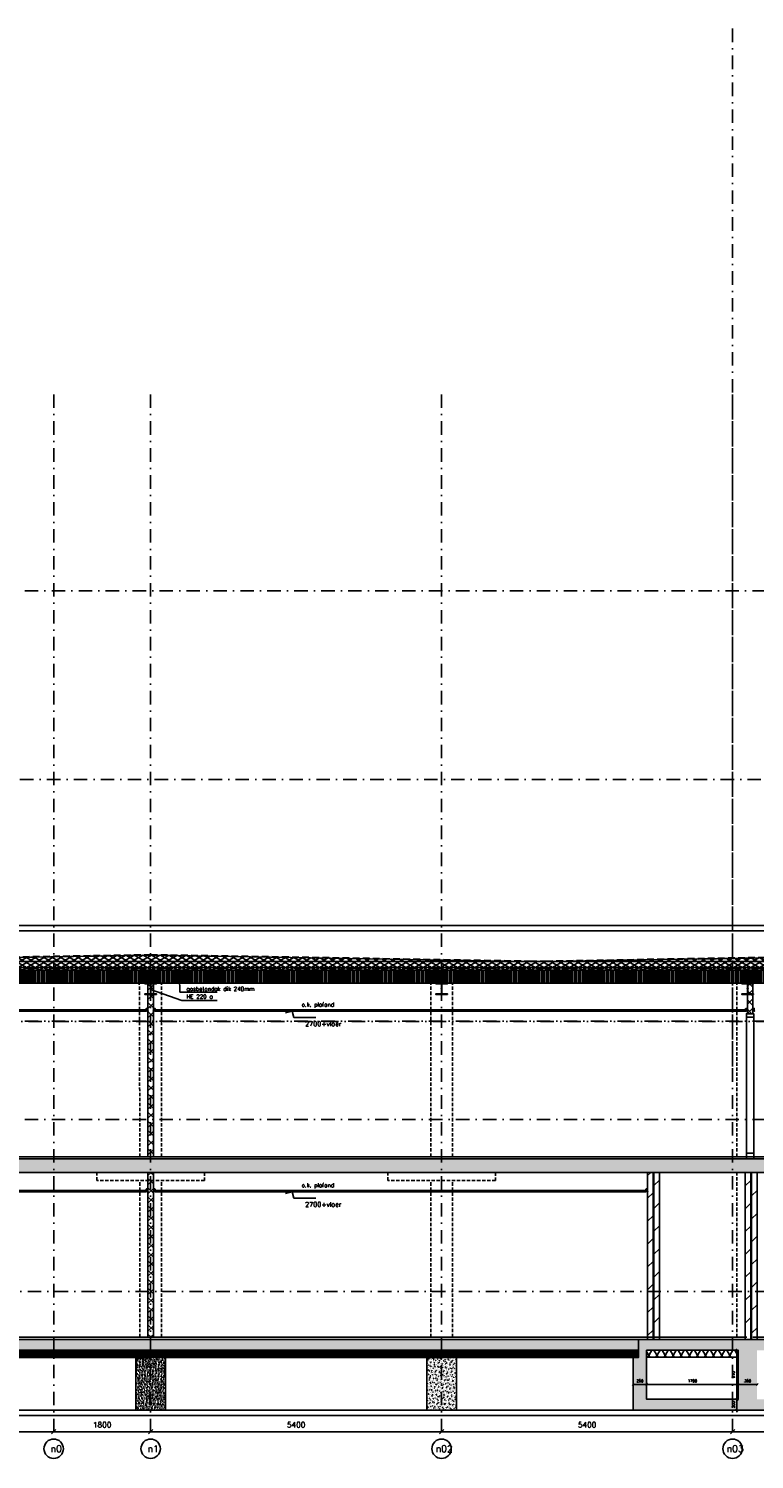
# Model space of a CAD drawing. Extents: x 0 to 317513, y 0 to 193913.
# Tile 3 of 105: x 151357 to 164827, y 90181 to 116724. Entities that reach past the tile are written whole.
import ezdxf
from ezdxf.enums import TextEntityAlignment as Align

# ---------------------------------------------------------------- set-up
doc = ezdxf.new("R2010")
doc.units = 0
doc.header["$LTSCALE"] = 20
doc.header["$MEASUREMENT"] = 0
doc.header["$PDSIZE"] = -1
for name, pattern in [('DASHDOT', [25, 12.5, -6.25, 0, -6.25]), ('DD1', [2.66667, 1.66667, -0.5, 0, -0.5]), ('HIDDEN', [9.375, 6.25, -3.125]), ('HIDDEN2', [4.6875, 3.125, -1.5625])]:
    doc.linetypes.add(name, pattern=pattern)
doc.layers.get('0').update_dxf_attribs({"linetype": 'CONTINUOUS'})
doc.layers.get('DEFPOINTS').update_dxf_attribs({"linetype": 'CONTINUOUS'})
for name, color, linetype in [('_DETAILNUMMERS', 4, 'CONTINUOUS'), ('A--01A1_ACEER', 1, 'CONTINUOUS'), ('A--A21--_F-23-', 9, 'CONTINUOUS'), ('A--A21--_F123-', 9, 'CONTINUOUS'), ('A--A22--_F123-', 9, 'CONTINUOUS'), ('A--A23--_F--3-', 9, 'CONTINUOUS'), ('A--A25--_F--3-', 9, 'CONTINUOUS'), ('A--A28--_F--3-', 7, 'CONTINUOUS'), ('A--L$7A3-_STRAMIEN', 3, 'CONTINUOUS'), ('A--L13D3_VLOEREN', 3, 'CONTINUOUS'), ('A--L13DC4_VLOEREN', 4, 'HIDDEN'), ('A--L21--', 3, 'CONTINUOUS'), ('A--L21--_F--3-', 7, 'CONTINUOUS'), ('A--L21--_F-23-', 4, 'CONTINUOUS'), ('A--L21D1_BUITENWAND', 1, 'CONTINUOUS'), ('A--L22--', 3, 'CONTINUOUS'), ('A--L22--_F--3-', 7, 'CONTINUOUS'), ('A--L23--', 7, 'CONTINUOUS'), ('A--L23--_F--3-', 7, 'CONTINUOUS'), ('A--L25--', 7, 'CONTINUOUS'), ('A--L25--_F-23-', 7, 'CONTINUOUS'), ('A--L28--', 7, 'CONTINUOUS'), ('A--L28--_F--3-', 1, 'CONTINUOUS'), ('A--L28DC1_KONSTRUKTIES', 1, 'HIDDEN2'), ('A--L31--', 2, 'CONTINUOUS'), ('A--L35-D2-_PLAFONDS', 2, 'CONTINUOUS'), ('A--L35-D4-_PLAFONDS', 4, 'CONTINUOUS'), ('A--M$1A-_F123-', 1, 'CONTINUOUS'), ('A--M01A1_MAATVOERING', 1, 'CONTINUOUS'), ('A--M01B1_HOOGTE_MAATV', 1, 'CONTINUOUS'), ('A--T$7A-_STRAMIEN', 2, 'CONTINUOUS'), ('A--T$7A8-_STRAMIEN', 8, 'DASHDOT'), ('A--T01A-25_TEKST', 2, 'CONTINUOUS'), ('A--T01B2_HOOGTE_MAATV', 2, 'CONTINUOUS'), ('A--T01B3_HOOGTE_MAATV', 3, 'CONTINUOUS'), ('STRAMIEN', 8, 'DD1'), ('X--LR---_CP', 7, 'CONTINUOUS')]:
    doc.layers.add(name, color=color, linetype=linetype)
doc.styles.add('ALFA-0_25', font='ROMANS')
doc.styles.add('HIEMSTRA', font='romans.shx')
doc.styles.add('HOOGTEXT', font='ROMANS.shx', dxfattribs={"height": 2.5})
doc.dimstyles.get("Standard").update_dxf_attribs({"dimscale": 40, "dimtxt": 2.5, "dimasz": 2, "dimexe": 0.3, "dimexo": 0.3, "dimgap": 2, "dimtad": 1, "dimdec": 0, "dimzin": 0, "dimdsep": 46, "dimtxsty": 'HIEMSTRA', "dimblk1": 'OBLIQUE', "dimblk2": 'OBLIQUE', "dimsah": 1, "dimcen": 0.09, "dimdle": 0.3, "dimclrd": 1, "dimclre": 1, "dimclrt": 3, "dimadec": 0, "dimazin": 0, "dimtfac": 1, "dimtdec": 4, "dimtix": 1, "dimtmove": 2, "dimatfit": 3, "dimldrblk": 'OBLIQUE', "dimfxl": 0, "dimtvp": 625, "dimtolj": 1, "dimtzin": 0, "dimarcsym": 0})

# ---------------------------------------------------------------- blocks, each defined once
blk = doc.blocks.new('_OBLIQUE')
at = {"color": 0, "linetype": 'ByBlock'}
blk.add_line((-0.5, -0.5), (0.5, 0.5), dxfattribs=at)
blk = doc.blocks.new('*D186')
at = {"color": 1, "linetype": 'ByBlock'}
for p, q in [((164422, 90705), (164422, 90693)), ((164422, 90693), (171622, 90693)), ((171622, 90705), (171622, 90693))]:
    blk.add_line(p, q, dxfattribs=at)
at = {"layer": 'DEFPOINTS', "color": 0, "linetype": 'ByBlock'}
for p in [(164422, 90693), (171622, 90693), (171622, 90693)]:
    blk.add_point(p, dxfattribs=at)
at = {"color": 1, "linetype": 'ByBlock', "xscale": 80, "yscale": 80, "zscale": 80, "rotation": 180}
blk.add_blockref('_OBLIQUE', (164422, 90693), dxfattribs=at)
at = {"color": 1, "linetype": 'ByBlock', "xscale": 80, "yscale": 80, "zscale": 80}
blk.add_blockref('_OBLIQUE', (171622, 90693), dxfattribs=at)
at = {"color": 3, "linetype": 'ByBlock', "insert": (168022, 90823), "char_height": 100, "attachment_point": 5, "style": 'HIEMSTRA'}
blk.add_mtext('\\A1;7200', dxfattribs=at)
blk = doc.blocks.new('*D187')
at = {"color": 1, "linetype": 'ByBlock'}
for p, q in [((159022, 90705), (159022, 90693)), ((159022, 90693), (164422, 90693)), ((164422, 90705), (164422, 90693))]:
    blk.add_line(p, q, dxfattribs=at)
at = {"layer": 'DEFPOINTS', "color": 0, "linetype": 'ByBlock'}
for p in [(159022, 90693), (164422, 90693), (164422, 90693)]:
    blk.add_point(p, dxfattribs=at)
at = {"color": 1, "linetype": 'ByBlock', "xscale": 80, "yscale": 80, "zscale": 80, "rotation": 180}
blk.add_blockref('_OBLIQUE', (159022, 90693), dxfattribs=at)
at = {"color": 1, "linetype": 'ByBlock', "xscale": 80, "yscale": 80, "zscale": 80}
blk.add_blockref('_OBLIQUE', (164422, 90693), dxfattribs=at)
at = {"color": 3, "linetype": 'ByBlock', "insert": (161722, 90823), "char_height": 100, "attachment_point": 5, "style": 'HIEMSTRA'}
blk.add_mtext('\\A1;5400', dxfattribs=at)
blk = doc.blocks.new('*D188')
at = {"color": 1, "linetype": 'ByBlock'}
for p, q in [((153622, 90705), (153622, 90693)), ((153622, 90693), (159022, 90693)), ((159022, 90705), (159022, 90693))]:
    blk.add_line(p, q, dxfattribs=at)
at = {"layer": 'DEFPOINTS', "color": 0, "linetype": 'ByBlock'}
for p in [(153622, 90693), (159022, 90693), (159022, 90693)]:
    blk.add_point(p, dxfattribs=at)
at = {"color": 1, "linetype": 'ByBlock', "xscale": 80, "yscale": 80, "zscale": 80, "rotation": 180}
blk.add_blockref('_OBLIQUE', (153622, 90693), dxfattribs=at)
at = {"color": 1, "linetype": 'ByBlock', "xscale": 80, "yscale": 80, "zscale": 80}
blk.add_blockref('_OBLIQUE', (159022, 90693), dxfattribs=at)
at = {"color": 3, "linetype": 'ByBlock', "insert": (156322, 90823), "char_height": 100, "attachment_point": 5, "style": 'HIEMSTRA'}
blk.add_mtext('\\A1;5400', dxfattribs=at)
blk = doc.blocks.new('*D189')
at = {"color": 1, "linetype": 'ByBlock'}
for p, q in [((151822, 90705), (151822, 90693)), ((153622, 90693), (151822, 90693)), ((153622, 90705), (153622, 90693))]:
    blk.add_line(p, q, dxfattribs=at)
at = {"layer": 'DEFPOINTS', "color": 0, "linetype": 'ByBlock'}
for p in [(151822, 90693), (151822, 90693), (153622, 90693)]:
    blk.add_point(p, dxfattribs=at)
at = {"color": 1, "linetype": 'ByBlock', "xscale": 80, "yscale": 80, "zscale": 80, "rotation": 180}
blk.add_blockref('_OBLIQUE', (151822, 90693), dxfattribs=at)
at = {"color": 1, "linetype": 'ByBlock', "xscale": 80, "yscale": 80, "zscale": 80}
blk.add_blockref('_OBLIQUE', (153622, 90693), dxfattribs=at)
at = {"color": 3, "linetype": 'ByBlock', "insert": (152722, 90823), "char_height": 100, "attachment_point": 5, "style": 'HIEMSTRA'}
blk.add_mtext('\\A1;1800', dxfattribs=at)
blk = doc.blocks.new('*D646')
at = {"layer": 'A--M$1A-_F123-', "color": 1, "lineweight": -2}
for p, q in [((148222, 90705), (148222, 90693)), ((151822, 90693), (148222, 90693)), ((151822, 90705), (151822, 90693))]:
    blk.add_line(p, q, dxfattribs=at)
at = {"layer": 'DEFPOINTS', "color": 0}
for p in [(148222, 90693), (148222, 90693), (151822, 90693)]:
    blk.add_point(p, dxfattribs=at)
at = {"layer": 'A--M$1A-_F123-', "color": 1, "lineweight": -2, "xscale": 80, "yscale": 80, "zscale": 80, "rotation": 180}
blk.add_blockref('_OBLIQUE', (148222, 90693), dxfattribs=at)
at = {"layer": 'A--M$1A-_F123-', "color": 1, "lineweight": -2, "xscale": 80, "yscale": 80, "zscale": 80}
blk.add_blockref('_OBLIQUE', (151822, 90693), dxfattribs=at)
at = {"layer": 'A--M$1A-_F123-', "color": 3, "insert": (150022, 90823), "char_height": 100, "attachment_point": 5, "style": 'HIEMSTRA'}
blk.add_mtext('\\A1;3600', dxfattribs=at)
blk = doc.blocks.new('*U722')
at = {"layer": 'A--A22--_F123-', "linetype": 'Continuous'}
h = blk.add_hatch(dxfattribs=at)
h.set_pattern_fill('ALFAKRS', color=256, scale=120, style=0)
h.set_pattern_definition([(45, (-153622.34, -92445.9), (-84.85281, 84.85281), []), (135, (-153622.34, -92445.9), (-84.85281, -84.85281), [])])
h.paths.add_polyline_path([(0, 0), (-50, 0), (-50, 3060), (0, 3060), (50, 3060), (50, 0)])
at = {"layer": 'A--L22--_F--3-', "color": 3, "linetype": 'Continuous'}
for points in [[(0, 0), (-50, 0), (-50, 3060), (0, 3060)], [(0, 0), (50, 0), (50, 3060), (0, 3060)]]:
    blk.add_lwpolyline(points, dxfattribs=at)
blk = doc.blocks.new('*U716')
at = {"layer": 'A--L23--_F--3-', "color": 2, "linetype": 'Continuous'}
blk.add_lwpolyline([(0, 0), (0, -20), (-17367, -20), (-17367, 0)], dxfattribs=at)
blk = doc.blocks.new('*U715')
at = {"layer": 'A--L23--_F--3-', "color": 2, "linetype": 'Continuous'}
blk.add_lwpolyline([(0, 0), (0, 20), (17367, 20), (17367, 0)], dxfattribs=at)
blk = doc.blocks.new('*U714')
at = {"layer": 'A--A21--_F123-', "linetype": 'Continuous'}
h = blk.add_hatch(dxfattribs=at)
h.set_pattern_fill('ALFALINE', color=256, scale=300, style=0)
h.set_pattern_definition([(45, (-162895.53, -92405.9), (-212.13203, 212.13203), [])])
h.paths.add_polyline_path([(0, 0), (-51, 0), (-51, 3100), (0, 3100), (51, 3100), (51, 0)])
at = {"layer": 'A--L21--_F--3-', "color": 4, "linetype": 'Continuous'}
for points in [[(0, 0), (-51, 0), (-51, 3100), (0, 3100)], [(0, 0), (51, 0), (51, 3100), (0, 3100)]]:
    blk.add_lwpolyline(points, dxfattribs=at)
blk = doc.blocks.new('*U713')
at = {"layer": 'A--A21--_F123-', "linetype": 'Continuous'}
h = blk.add_hatch(dxfattribs=at)
h.set_pattern_fill('ALFALINE', color=256, scale=300, style=0)
h.set_pattern_definition([(45, (-164708.34, -92405.9), (-212.13203, 212.13203), [])])
h.paths.add_polyline_path([(0, 0), (-51, 0), (-51, 3100), (0, 3100), (51, 3100), (51, 0)])
at = {"layer": 'A--L21--_F--3-', "color": 4, "linetype": 'Continuous'}
for points in [[(0, 0), (-51, 0), (-51, 3100), (0, 3100)], [(0, 0), (51, 0), (51, 3100), (0, 3100)]]:
    blk.add_lwpolyline(points, dxfattribs=at)
blk = doc.blocks.new('*D663')
at = {"layer": 'A--M$1A-_F123-', "color": 1, "lineweight": -2}
for p, q in [((164503, 91296), (164503, 91336)), ((164497, 91296), (164509, 91296)), ((164497, 91096), (164509, 91096)), ((164503, 91296), (164503, 91096)), ((164503, 91096), (164503, 91056))]:
    blk.add_line(p, q, dxfattribs=at)
at = {"layer": 'DEFPOINTS', "color": 0}
for p in [(164491, 91296), (164491, 91096), (164503, 91096)]:
    blk.add_point(p, dxfattribs=at)
at = {"layer": 'A--M$1A-_F123-', "color": 1, "lineweight": -2, "xscale": 40, "yscale": 40, "zscale": 40}
for p, rotation in [((164503, 91296), 270), ((164503, 91096), 90)]:
    blk.add_blockref('_OBLIQUE', p, dxfattribs=dict(at, rotation=rotation))
at = {"layer": 'A--M$1A-_F123-', "color": 3, "insert": (164438, 91196), "char_height": 50, "attachment_point": 5, "rotation": 90, "style": 'HIEMSTRA'}
blk.add_mtext('\\A1;200', dxfattribs=at)
blk = doc.blocks.new('*D664')
at = {"layer": 'A--M$1A-_F123-', "color": 1, "lineweight": -2}
for p, q in [((164497, 92206), (164509, 92206)), ((164503, 92212), (164503, 91290)), ((164497, 91296), (164509, 91296))]:
    blk.add_line(p, q, dxfattribs=at)
at = {"layer": 'DEFPOINTS', "color": 0}
for p in [(164491, 92206), (164491, 91296), (164503, 91296)]:
    blk.add_point(p, dxfattribs=at)
at = {"layer": 'A--M$1A-_F123-', "color": 1, "lineweight": -2, "xscale": 40, "yscale": 40, "zscale": 40}
for p, rotation in [((164503, 92206), 90), ((164503, 91296), 270)]:
    blk.add_blockref('_OBLIQUE', p, dxfattribs=dict(at, rotation=rotation))
at = {"layer": 'A--M$1A-_F123-', "color": 3, "insert": (164438, 91751), "char_height": 50, "attachment_point": 5, "rotation": 90, "style": 'HIEMSTRA'}
blk.add_mtext('\\A1;910', dxfattribs=at)
blk = doc.blocks.new('*D665')
at = {"layer": 'A--M$1A-_F123-', "color": 1, "lineweight": -2}
for p, q in [((162827, 91577), (162827, 91565)), ((164527, 91577), (164527, 91565)), ((164533, 91571), (162821, 91571))]:
    blk.add_line(p, q, dxfattribs=at)
at = {"layer": 'DEFPOINTS', "color": 0}
for p in [(162827, 91583), (164527, 91583), (162827, 91571)]:
    blk.add_point(p, dxfattribs=at)
at = {"layer": 'A--M$1A-_F123-', "color": 1, "lineweight": -2, "xscale": 40, "yscale": 40, "zscale": 40, "rotation": 180}
blk.add_blockref('_OBLIQUE', (162827, 91571), dxfattribs=at)
at = {"layer": 'A--M$1A-_F123-', "color": 1, "lineweight": -2, "xscale": 40, "yscale": 40, "zscale": 40}
blk.add_blockref('_OBLIQUE', (164527, 91571), dxfattribs=at)
at = {"layer": 'A--M$1A-_F123-', "color": 3, "insert": (163677, 91636), "char_height": 50, "attachment_point": 5, "style": 'HIEMSTRA'}
blk.add_mtext('\\A1;1700', dxfattribs=at)
blk = doc.blocks.new('*D666')
at = {"layer": 'A--M$1A-_F123-', "color": 1, "lineweight": -2}
for p, q in [((162577, 91577), (162577, 91565)), ((162827, 91577), (162827, 91565)), ((162833, 91571), (162571, 91571))]:
    blk.add_line(p, q, dxfattribs=at)
at = {"layer": 'DEFPOINTS', "color": 0}
for p in [(162577, 91583), (162827, 91583), (162577, 91571)]:
    blk.add_point(p, dxfattribs=at)
at = {"layer": 'A--M$1A-_F123-', "color": 1, "lineweight": -2, "xscale": 40, "yscale": 40, "zscale": 40, "rotation": 180}
blk.add_blockref('_OBLIQUE', (162577, 91571), dxfattribs=at)
at = {"layer": 'A--M$1A-_F123-', "color": 1, "lineweight": -2, "xscale": 40, "yscale": 40, "zscale": 40}
blk.add_blockref('_OBLIQUE', (162827, 91571), dxfattribs=at)
at = {"layer": 'A--M$1A-_F123-', "color": 3, "insert": (162702, 91636), "char_height": 50, "attachment_point": 5, "style": 'HIEMSTRA'}
blk.add_mtext('\\A1;250', dxfattribs=at)
blk = doc.blocks.new('*U711')
at = {"layer": 'A--A21--_F-23-', "linetype": 'Continuous'}
h = blk.add_hatch(dxfattribs=at)
h.set_pattern_fill('ALFAISO', color=256, scale=130, angle=180.0007, style=0)
h.set_pattern_definition([(240.001, (-0.0008, 65), (112.584, -64.999), []), (300.001, (-0.0008, 65), (112.583, 65.001), [])])
h.paths.add_polyline_path([(0, 0), (0, -65), (-1700, -65), (-1700, 0), (-1700, 65), (0, 65)])
at = {"layer": 'A--L21--_F--3-', "color": 3, "linetype": 'Continuous'}
for points in [[(0, 0), (0, 65), (-1700, 65), (-1700, 0)], [(0, 0), (0, -65), (-1700, -65), (-1700, 0)]]:
    blk.add_lwpolyline(points, dxfattribs=at)
blk = doc.blocks.new('*U709')
at = {"layer": 'A--A21--_F123-', "linetype": 'Continuous'}
h = blk.add_hatch(dxfattribs=at)
h.set_pattern_fill('ALFALINE', color=256, scale=300, style=0)
h.set_pattern_definition([(45, (-163013.53, -92405.9), (-212.13203, 212.13203), [])])
h.paths.add_polyline_path([(0, 0), (-51, 0), (-51, 3100), (0, 3100), (51, 3100), (51, 0)])
at = {"layer": 'A--L21--_F--3-', "color": 4, "linetype": 'Continuous'}
for points in [[(0, 0), (-51, 0), (-51, 3100), (0, 3100)], [(0, 0), (51, 0), (51, 3100), (0, 3100)]]:
    blk.add_lwpolyline(points, dxfattribs=at)
blk = doc.blocks.new('*U708')
at = {"layer": 'A--A21--_F123-', "linetype": 'Continuous'}
h = blk.add_hatch(dxfattribs=at)
h.set_pattern_fill('ALFALINE', color=256, scale=300, style=0)
h.set_pattern_definition([(45, (-164826.34, -92405.9), (-212.13203, 212.13203), [])])
h.paths.add_polyline_path([(0, 0), (-51, 0), (-51, 3100), (0, 3100), (51, 3100), (51, 0)])
at = {"layer": 'A--L21--_F--3-', "color": 4, "linetype": 'Continuous'}
for points in [[(0, 0), (-51, 0), (-51, 3100), (0, 3100)], [(0, 0), (51, 0), (51, 3100), (0, 3100)]]:
    blk.add_lwpolyline(points, dxfattribs=at)
blk = doc.blocks.new('*U706')
at = {"layer": 'A--A22--_F123-', "linetype": 'Continuous'}
h = blk.add_hatch(dxfattribs=at)
h.set_pattern_fill('ALFAKRS', color=256, scale=120, style=0)
h.set_pattern_definition([(45, (-153622.34, -95795.9), (-84.85281, 84.85281), []), (135, (-153622.34, -95795.9), (-84.85281, -84.85281), [])])
h.paths.add_polyline_path([(0, 0), (-50, 0), (-50, 3220), (0, 3220), (50, 3220), (50, 0)])
at = {"layer": 'A--L22--_F--3-', "color": 3, "linetype": 'Continuous'}
for points in [[(0, 0), (-50, 0), (-50, 3220), (0, 3220)], [(0, 0), (50, 0), (50, 3220), (0, 3220)]]:
    blk.add_lwpolyline(points, dxfattribs=at)
blk = doc.blocks.new('*D676')
at = {"layer": 'A--M$1A-_F123-', "color": 1, "lineweight": -2}
for p, q in [((164527, 91577), (164527, 91565)), ((164877, 91577), (164877, 91565)), ((164883, 91571), (164521, 91571))]:
    blk.add_line(p, q, dxfattribs=at)
at = {"layer": 'DEFPOINTS', "color": 0}
for p in [(164527, 91583), (164877, 91583), (164527, 91571)]:
    blk.add_point(p, dxfattribs=at)
at = {"layer": 'A--M$1A-_F123-', "color": 1, "lineweight": -2, "xscale": 40, "yscale": 40, "zscale": 40, "rotation": 180}
blk.add_blockref('_OBLIQUE', (164527, 91571), dxfattribs=at)
at = {"layer": 'A--M$1A-_F123-', "color": 1, "lineweight": -2, "xscale": 40, "yscale": 40, "zscale": 40}
blk.add_blockref('_OBLIQUE', (164877, 91571), dxfattribs=at)
at = {"layer": 'A--M$1A-_F123-', "color": 3, "insert": (164702, 91636), "char_height": 50, "attachment_point": 5, "style": 'HIEMSTRA'}
blk.add_mtext('\\A1;350', dxfattribs=at)
blk = doc.blocks.new('Q020259-')
at = {"layer": 'A--A25--_F--3-'}
h = blk.add_hatch(dxfattribs=at)
h.set_pattern_fill('ALFALINE', color=256, scale=15, style=0, pattern_type=2)
h.set_pattern_definition([(45, (0, 0), (-10.6066, 10.6066), [])])
h.paths.add_polyline_path([(0, 0), (0, 46), (28, 46), (28, 0)])
at = {"layer": 'A--L25--_F-23-', "color": 2, "linetype": 'Continuous'}
blk.add_lwpolyline([(0, 0), (0, 46), (28, 46), (28, 0)], close=True, dxfattribs=at)
at = {"layer": 'X--LR---_CP'}
for p in [(0, 0), (0, 0), (28, 0)]:
    blk.add_point(p, dxfattribs=at)
blk = doc.blocks.new('HOOGTEP')
at = {"layer": 'A--M01A1_MAATVOERING'}
for p, q in [((-2.41, 0.65), (0, 0)), ((0, 0), (0.62, 2.33)), ((0.62, 2.33), (8.79, 2.33))]:
    blk.add_line(p, q, dxfattribs=at)
at = {"layer": 'A--M01B1_HOOGTE_MAATV'}
blk.add_line((-1.38, 0), (0.91, 0), dxfattribs=at)
at = {"layer": 'A--T01B2_HOOGTE_MAATV', "style": 'HOOGTEXT', "flags": 4}
blk.add_attdef('TEKST', (1.84, -0.67), '', height=1.5, dxfattribs=at)
at = {"layer": 'A--T01B3_HOOGTE_MAATV', "style": 'HOOGTEXT', "flags": 4}
blk.add_attdef('HOOGTE', (1.67, 3.82), '', height=1.75, dxfattribs=at)
blk = doc.blocks.new('*U697')
at = {"layer": 'A--A22--_F123-', "linetype": 'Continuous'}
h = blk.add_hatch(dxfattribs=at)
h.set_pattern_fill('ALFAKRS', color=256, scale=120, style=0)
h.set_pattern_definition([(45, (-164746.86, -98449.25), (-84.85281, 84.85281), []), (135, (-164746.86, -98449.25), (-84.85281, -84.85281), [])])
h.paths.add_polyline_path([(0, 0), (-50, 0), (-50, 557), (0, 557), (50, 557), (50, 0)])
at = {"layer": 'A--L22--_F--3-', "color": 3, "linetype": 'Continuous'}
for points in [[(0, 0), (-50, 0), (-50, 557), (0, 557)], [(0, 0), (50, 0), (50, 557), (0, 557)]]:
    blk.add_lwpolyline(points, dxfattribs=at)
blk = doc.blocks.new('Q020494-')
at = {"layer": 'A--L28--_F--3-', "color": 4, "linetype": 'Continuous'}
blk.add_lwpolyline([(110, -105), (-110, -105), (-110, -94), (-21.5, -94, 0.4142136), (-3.5, -76), (-3.5, 76, 0.4142136), (-21.5, 94), (-110, 94), (-110, 105), (110, 105), (110, 94), (21.5, 94, 0.4142136), (3.5, 76), (3.5, -76, 0.4142136), (21.5, -94), (110, -94)], format="xyb", close=True, dxfattribs=at)
at = {"layer": 'X--LR---_CP', "linetype": 'Continuous'}
for p in [(-3.5, 0), (0, 0), (3.5, 0)]:
    blk.add_point(p, dxfattribs=at)

msp = doc.modelspace()

# ---------------------------------------------------------------- hatches: boundary and pattern name
at = {"layer": 'A--A21--_F-23-'}
h = msp.add_hatch(dxfattribs=at)
h.set_pattern_fill('ALFAISO', color=256, scale=80, angle=270, style=0)
h.set_pattern_definition([(330, (-40, 7e-15), (40, 69.282032), []), (30, (-40, 7e-15), (-40, 69.282032), [])])
h.paths.add_polyline_path([(145328, 99431.5), (146262.8, 99415.7), (146563, 99415.8), (153622.3, 99535.3), (160662.8, 99415.8), (160963, 99415.8), (167841.3, 99532.6), (167840, 99255.9), (145327.9, 99255.9)])
at = {"layer": 'A--A23--_F--3-', "linetype": 'Continuous'}
h = msp.add_hatch(dxfattribs=at)
h.set_pattern_fill('ALFAPLST', color=256, scale=40, angle=270, style=0)
h.set_pattern_definition([(270, (0, 0), (40, -7e-15), []), (270, (4, -7e-16), (40, -7e-15), []), (270, (8, -1e-15), (40, -7e-15), [])])
h.paths.add_polyline_path([(167947.3, 99015.9), (145228, 99015.9), (145228, 99255.9), (167947.3, 99255.9)])
at = {"layer": 'A--A23--_F--3-'}
h = msp.add_hatch(dxfattribs=at)
h.set_pattern_fill('ALFABET', color=256, scale=40, angle=1, style=0, pattern_type=2)
h.set_pattern_definition([(134, (397244.69, 0), (172.64155, 166.718), []), (129, (397244.69, 0), (-287.29845, -20.08986), [30, -330]), (184, (397244.7, 0), (60.7431, 299.8624), [24, -264]), (78.5486, (397220.74, -1.67), (-226.55556, 279.77237), [25.49608, -280.45684]), (132.8158, (397246.1, 80), (-427.9869, -58.74715), [45, -495]), (82.3644, (397210.4, 75.1), (-367.00786, 396.11265), [38.2441, -420.6852]), (187.8158, (397246.1, 80), (-367.00755, 396.1129), [36, -396]), (158, (397205.74, 60.7), (-241.53712, -156.85604), [30, -330]), (213, (397205.74, 60.7), (-92.24906, 291.7144), [24, -264]), (107.5486, (397185.6, 47.62), (-333.7863, 134.8581), [25.49608, -280.45684]), (141.5, (397244.69, 0), (-2.53928, 133.22215), [0, -260.8, 0, -268, 0, -265]), (171.5, (397244.69, 0), (-102.458415, 159.577135), [0, -152.8, 0, -254.8, 0, -101]), (211.5, (397333.87, -1.56), (-213.653908, -5.29398), [0, -100, 0, -312, 0, -414]), (221.5, (397373.87, -2.25), (-232.54011, 44.1071), [0, -130, 0, -207.2, 0, -294]), (221.5, (397373.87, -2.25), (-232.54011, 44.1071), [0, -130, 0, -207.2, 0, -294])])
h.paths.add_polyline_path([(176022.3, 95505.9), (145228, 95505.9), (145228, 95755.9), (176022.3, 95755.9)])
h = msp.add_hatch(dxfattribs=at)
h.set_pattern_fill('ALFABET', color=256, scale=40, angle=1, style=0, pattern_type=2)
h.set_pattern_definition([(46, (125921.45, 93851.48), (-172.6416, 166.718), []), (51, (125921.45, 93851.48), (287.2984, -20.0899), [30, -330]), (356, (125921.45, 93851.48), (-60.743, 299.8624), [24, -264]), (101.4514, (125945.4, 93849.8), (226.5556, 279.7724), [25.496, -280.4568]), (47.1842, (125920.05, 93931.46), (427.987, -58.747), [45, -495]), (97.6356, (125955.7, 93926.57), (367.008, 396.1126), [38.244, -420.685]), (352.1842, (125920.05, 93931.46), (367.0076, 396.113), [36, -396]), (22, (125960.4, 93912.17), (241.5371, -156.856), [30, -330]), (327, (125960.4, 93912.17), (92.249, 291.7144), [24, -264]), (72.4514, (125980.52, 93899.1), (333.7863, 134.8581), [25.496, -280.4568]), (38.5, (125921.45, 93851.48), (2.53928, 133.22215), [0, -260.8, 0, -268, 0, -265]), (8.5, (125921.45, 93851.48), (102.4584, 159.57714), [0, -152.8, 0, -254.8, 0, -101]), (328.5, (125832.26, 93849.92), (213.6539, -5.29398), [0, -100, 0, -312, 0, -414]), (318.5, (125792.27, 93849.22), (232.5401, 44.1071), [0, -130, 0, -207.2, 0, -294]), (318.5, (125792.27, 93849.22), (232.5401, 44.1071), [0, -130, 0, -207.2, 0, -294])])
h.paths.add_polyline_path([(145478, 92205.9), (162677.4, 92205.9), (162677.4, 92405.9), (145478, 92405.9)])
h = msp.add_hatch(dxfattribs=at)
h.set_pattern_fill('AR-CONC', color=256, scale=10, style=0)
h.set_pattern_definition([(50, (0, 3354.754), (71.726018, -6.275213), [7.5, -82.5]), (355, (0, 3354.754), (-13.875133, 75.219213), [6, -66]), (100.4514, (5.98, 3354.23), (57.850938, 68.943954), [6.37402, -70.11421]), (46.1842, (0, 3374.75), (106.724105, -16.5519), [11.25, -123.75]), (96.6356, (8.89, 3373.38), (93.46627, 97.411787), [9.56103, -105.1713]), (351.1842, (0, 3374.75), (93.466195, 97.41186), [9, -99]), (21, (10, 3369.754), (59.690705, -40.261889), [7.5, -82.5]), (326, (10, 3369.754), (24.331533, 72.515005), [6, -66]), (71.4514, (14.974, 3366.4), (84.022263, 32.25305), [6.37402, -70.11421]), (37.5, (0, 3354.754), (1.2159855, 33.2893854), [0, -65.2, 0, -67, 0, -66.25]), (7.5, (0, 3354.754), (26.306954, 39.441171), [0, -38.2, 0, -63.7, 0, -25.25]), (327.5, (-22.3, 3354.754), (53.3822436, -2.255487), [0, -25, 0, -78, 0, -103.5]), (317.5, (-32.3, 3354.754), (58.318617, 10.010498), [0, -32.5, 0, -51.8, 0, -73.5])])
h.paths.add_polyline_path([(167927.3, 91095.9), (167927.3, 92070.9), (167727.3, 92070.9), (167727.3, 92405.9), (162677.3, 92405.9), (162677.3, 92070.9), (162577.3, 92070.9), (162577.3, 91095.9)])
h.paths.add_polyline_path([(167477.3, 92205.9), (164877.3, 92205.9), (164877.3, 91295.9), (167477.3, 91295.9)], flags=16)
h.paths.add_polyline_path([(164527.3, 92205.9), (162827.3, 92205.9), (162827.3, 91295.9), (164527.3, 91295.9)], flags=16)
h = msp.add_hatch(dxfattribs=at)
h.set_pattern_fill('ALFAKRS', color=256, scale=10, style=0, pattern_type=2)
h.set_pattern_definition([(45, (79449.205, 40), (-7.0710678, 7.0710678), []), (135, (79449.205, 40), (-7.0710678, -7.0710678), [])])
h.paths.add_polyline_path([(162677.4, 92073.9), (145478, 92073.9), (145478, 92205.9), (162677.4, 92205.9), (162677.4, 92085.9)])
h = msp.add_hatch(dxfattribs=at)
h.set_pattern_fill('AR-CONC', color=256, scale=10, style=0, pattern_type=2)
h.set_pattern_definition([(50, (-20018.506, -380), (71.726018, -6.275213), [7.5, -82.5]), (355, (-20018.506, -380), (-13.875133, 75.219213), [6, -66]), (100.4514, (-20012.53, -380.52), (57.850938, 68.943954), [6.37402, -70.11421]), (46.1842, (-20018.51, -360), (106.724105, -16.5519), [11.25, -123.75]), (96.6356, (-20009.61, -361.38), (93.46627, 97.411787), [9.56103, -105.1713]), (351.1842, (-20018.51, -360), (93.466195, 97.41186), [9, -99]), (21, (-20008.506, -365), (59.690705, -40.261889), [7.5, -82.5]), (326, (-20008.506, -365), (24.331533, 72.515005), [6, -66]), (71.4514, (-20003.53, -368.355), (84.022263, 32.25305), [6.37402, -70.11421]), (37.5, (-20018.506, -380), (1.2159855, 33.2893854), [0, -65.2, 0, -67, 0, -66.25]), (7.5, (-20018.506, -380), (26.306954, 39.441171), [0, -38.2, 0, -63.7, 0, -25.25]), (327.5, (-20040.806, -380), (53.3822436, -2.255487), [0, -25, 0, -78, 0, -103.5]), (317.5, (-20050.806, -380), (58.318617, 10.010498), [0, -32.5, 0, -51.8, 0, -73.5])])
h.paths.add_polyline_path([(153347.3, 92070.9), (153897.3, 92070.9), (153897.3, 92070.9), (153897.3, 91660.9), (153897.3, 91095.9), (153347.3, 91095.9), (153347.3, 91660.9), (153347.3, 92070.9)])
h = msp.add_hatch(dxfattribs=at)
h.set_pattern_fill('AR-CONC', color=256, scale=10, style=0, pattern_type=2)
h.set_pattern_definition([(50, (-14618.506, -380), (71.726018, -6.275213), [7.5, -82.5]), (355, (-14618.506, -380), (-13.875133, 75.219213), [6, -66]), (100.4514, (-14612.53, -380.52), (57.850938, 68.943954), [6.37402, -70.11421]), (46.1842, (-14618.51, -360), (106.724105, -16.5519), [11.25, -123.75]), (96.6356, (-14609.61, -361.38), (93.46627, 97.411787), [9.56103, -105.1713]), (351.1842, (-14618.51, -360), (93.466195, 97.41186), [9, -99]), (21, (-14608.506, -365), (59.690705, -40.261889), [7.5, -82.5]), (326, (-14608.506, -365), (24.331533, 72.515005), [6, -66]), (71.4514, (-14603.53, -368.355), (84.022263, 32.25305), [6.37402, -70.11421]), (37.5, (-14618.506, -380), (1.2159855, 33.2893854), [0, -65.2, 0, -67, 0, -66.25]), (7.5, (-14618.506, -380), (26.306954, 39.441171), [0, -38.2, 0, -63.7, 0, -25.25]), (327.5, (-14640.806, -380), (53.3822436, -2.255487), [0, -25, 0, -78, 0, -103.5]), (317.5, (-14650.806, -380), (58.318617, 10.010498), [0, -32.5, 0, -51.8, 0, -73.5])])
h.paths.add_polyline_path([(158747.3, 92070.9), (159297.3, 92070.9), (159297.3, 92070.9), (159297.3, 91660.9), (159297.3, 91095.9), (158747.3, 91095.9), (158747.3, 91660.9), (158747.3, 92070.9)])

# ---------------------------------------------------------------- linework, layer by layer
at = {"layer": '_DETAILNUMMERS'}
for points in [[(167927.3, 91095.9), (167927.3, 92070.9), (167727.3, 92070.9), (167727.3, 92405.9), (162677.3, 92405.9), (162677.3, 92070.9), (162577.3, 92070.9), (162577.3, 91095.9)], [(164527.3, 92205.9), (162827.3, 92205.9), (162827.3, 91295.9), (164527.3, 91295.9)]]:
    msp.add_lwpolyline(points, close=True, dxfattribs=at)
at = {"layer": 'A--01A1_ACEER'}
msp.add_line((144928, 91095.9), (166738.3, 91095.9), dxfattribs=at)
at = {"layer": 'A--A23--_F--3-'}
for p, q in [((146563, 99415.8, 0), (153622.3, 99535.3, 0)), ((160662.8, 99415.8, 0), (153622.3, 99535.3, 0)), ((163793.2, 99463.8), (167841.3, 99532.6))]:
    msp.add_line(p, q, dxfattribs=at)
at = {"layer": 'A--L$7A3-_STRAMIEN', "linetype": 'Continuous'}
for centre in [(151822.3, 90378.3), (153622.3, 90378.3), (159022.3, 90378.3), (164422.3, 90378.3)]:
    msp.add_ellipse(centre, major_axis=(127.3, 127.3), ratio=1, dxfattribs=at)
at = {"layer": 'A--L13D3_VLOEREN'}
for p, q in [((145328, 99415.8), (167841.3, 99415.8)), ((145328, 99305.9), (167841.3, 99305.9))]:
    msp.add_line(p, q, dxfattribs=at)
msp.add_lwpolyline([(145328, 99431.5), (146262.8, 99415.7), (146563, 99415.8), (153622.3, 99535.3), (160662.8, 99415.8), (160963, 99415.8), (167841.3, 99532.6), (167840, 99255.9), (145327.9, 99255.9)], close=True, dxfattribs=at)
at = {"layer": 'A--L13DC4_VLOEREN'}
msp.add_lwpolyline([(145338, 99676), (145338, 99441.4), (146262.9, 99425.7), (146562.9, 99425.8), (153622.3, 99545.3), (160662.9, 99425.8), (160962.9, 99425.9), (167841.5, 99542.6), (167841.5, 99694)], dxfattribs=at)
at = {"layer": 'A--L21--_F-23-', "linetype": 'Continuous'}
for points in [[(167947.3, 99015.9), (145228, 99015.9), (145228, 99255.9), (167947.3, 99255.9)], [(176022.3, 95505.9), (145228, 95505.9), (145228, 95755.9), (176022.3, 95755.9)], [(145478, 92205.9), (162677.4, 92205.9), (162677.4, 92405.9), (145478, 92405.9)], [(153347.3, 92070.9), (153897.3, 92070.9), (153897.3, 92070.9), (153897.3, 91660.9), (153897.3, 91095.9), (153347.3, 91095.9), (153347.3, 91660.9), (153347.3, 92070.9), (153347.3, 92070.9)], [(158747.3, 92070.9), (159297.3, 92070.9), (159297.3, 92070.9), (159297.3, 91660.9), (159297.3, 91095.9), (158747.3, 91095.9), (158747.3, 91660.9), (158747.3, 92070.9), (158747.3, 92070.9)]]:
    msp.add_lwpolyline(points, close=True, dxfattribs=at)
at = {"layer": 'A--L21D1_BUITENWAND'}
for p, q in [((144963.1, 100085.9), (167601.7, 100085.9)), ((145382.3, 99985.9), (167604, 99985.9))]:
    msp.add_line(p, q, dxfattribs=at)
at = {"layer": 'A--L23--', "color": 2}
for points in [[(145478, 95755.9), (164677.4, 95755.9), (164677.4, 95795.9), (145478, 95795.9)], [(167957.3, 95755.9), (164816.4, 95755.9), (164816.4, 95795.9), (167957.3, 95795.9)], [(163064.5, 92405.9), (164657.3, 92405.9), (164657.3, 92445.9), (163064.5, 92445.9)]]:
    msp.add_lwpolyline(points, close=True, dxfattribs=at)
at = {"layer": 'A--L23--'}
msp.add_lwpolyline([(162677.4, 92073.9), (145478, 92073.9), (145478, 92205.9), (162677.4, 92205.9), (162677.4, 92085.9), (162677.4, 92085.9), (162677.4, 92073.9)], close=True, dxfattribs=at)
at = {"layer": 'A--L28DC1_KONSTRUKTIES'}
for p, q in [((153422.3, 95795.9), (153412, 99015.9)), ((153822.3, 95795.9), (153822.3, 99015.9)), ((158822.3, 95795.9), (158822.3, 99015.9)), ((159222.3, 95795.9), (159222.3, 99015.9)), ((164502.3, 95795.9), (164502.3, 99015.9)), ((153422.3, 92445.9), (153422.3, 95355.9)), ((153822.3, 92445.9), (153822.3, 95355.9)), ((158822.3, 92445.9), (158822.3, 95355.9)), ((159222.3, 92445.9), (159222.3, 95355.9)), ((164502.3, 92445.9), (164502.3, 95505.9))]:
    msp.add_line(p, q, dxfattribs=at)
for points in [[(154622.3, 95505.9), (154622.3, 95355.9), (152622.3, 95355.9), (152622.3, 95505.9)], [(160022.3, 95505.9), (160022.3, 95355.9), (158022.3, 95355.9), (158022.3, 95505.9)]]:
    msp.add_lwpolyline(points, dxfattribs=at)
at = {"layer": 'A--L31--', "color": 1}
for p, q in [((164677.4, 95862.9), (164677.4, 98382.2)), ((164816.4, 95862.9), (164816.4, 98382.2))]:
    msp.add_line(p, q, dxfattribs=at)
at = {"layer": 'A--L31--'}
for points in [[(164677.4, 98382.2), (164816.4, 98382.2), (164816.4, 98449.2), (164677.4, 98449.2)], [(164677.4, 95795.9), (164816.4, 95795.9), (164816.4, 95862.9), (164677.4, 95862.9)]]:
    msp.add_lwpolyline(points, close=True, dxfattribs=at)
msp.add_lwpolyline([(226300.4, 90995.9), (144928, 90995.9), (144928, 91095.9), (226300.4, 91095.9)], dxfattribs=at)
at = {"layer": 'A--L35-D2-_PLAFONDS'}
for points in [[(145510.3, 98521.1), (153540.1, 98521.1)], [(153540.1, 98496.1), (145510.3, 98496.1)], [(153704.6, 98521.1), (164664.6, 98521.1)], [(164664.6, 98496.1), (153704.6, 98496.1)], [(145510.3, 95171.1), (153540.1, 95171.1)], [(153540.1, 95146.1), (145510.3, 95146.1)], [(153704.6, 95171.1), (162812.3, 95171.1)], [(162812.3, 95146.1), (153704.6, 95146.1)]]:
    msp.add_lwpolyline(points, dxfattribs=at)
at = {"layer": 'A--L35-D4-_PLAFONDS'}
for p, q in [((153515.1, 98493.9), (153540.1, 98493.9)), ((153540.1, 98493.9), (153540.1, 98543.9)), ((153704.6, 98493.9), (153704.6, 98543.9)), ((153729.6, 98493.9), (153704.6, 98493.9)), ((164639.6, 98493.9), (164664.6, 98493.9)), ((164664.6, 98493.9), (164664.6, 98543.9)), ((153515.1, 95143.9), (153540.1, 95143.9)), ((153540.1, 95143.9), (153540.1, 95193.9)), ((153704.6, 95143.9), (153704.6, 95193.9)), ((153729.6, 95143.9), (153704.6, 95143.9)), ((162787.3, 95143.9), (162812.3, 95143.9)), ((162812.3, 95143.9), (162812.3, 95193.9))]:
    msp.add_line(p, q, dxfattribs=at)
at = {"layer": 'A--T$7A8-_STRAMIEN', "color": 8}
for p, q in [((246123.5, 98304.4), (144211.7, 98304.4)), ((289117.5, 93292.4), (144211.7, 93292.4))]:
    msp.add_line(p, q, dxfattribs=at)
at = {"layer": 'A--T01A-25_TEKST'}
for p, q in [((154161.3, 98846.9), (154160, 99121.7)), ((154201, 98692.2), (153622.3, 98899.6)), ((154855.7, 98846.9), (154161.3, 98846.9)), ((154859.6, 98692.2), (154201, 98692.2))]:
    msp.add_line(p, q, dxfattribs=at)
at = {"layer": 'STRAMIEN', "linetype": 'DASHDOT'}
for p, q in [((164422.3, 116724.3), (164422.3, 97396.4)), ((151822.3, 109939.1), (151822.3, 90566.6)), ((153622.3, 109939.1), (153622.3, 90566.6)), ((159022.3, 109939.1), (159022.3, 90566.6)), ((164422.3, 109939.1), (164422.3, 90566.6)), ((139283.9, 106295.9), (241970.6, 106295.9)), ((139193.8, 102795.9), (241970.6, 102795.9)), ((139283.9, 99295.9), (241970.6, 99295.9)), ((139283.9, 98307.9), (241970.6, 98307.9)), ((139283.9, 96489.1), (241970.6, 96489.1)), ((139283.9, 95795.9), (241970.6, 95795.9)), ((139295.6, 92445.9), (241970.6, 92445.9))]:
    msp.add_line(p, q, dxfattribs=at)

# ---------------------------------------------------------------- block references
ref = msp.add_blockref('HOOGTEP', (156247.7, 98496.1), dxfattribs=dict(xscale=-50, yscale=50, zscale=50, rotation=180))
ref.add_attrib('TEKST', 'o.k. plafond', (156424.9, 98580.1), dxfattribs={"layer": 'A--T01B2_HOOGTE_MAATV', "height": 75, "style": 'HOOGTEXT', "flags": 4})
ref.add_attrib('HOOGTE', '2700+vloer', (156488.6, 98217.6), dxfattribs={"layer": 'A--T01B3_HOOGTE_MAATV', "height": 87.5, "style": 'HOOGTEXT', "flags": 4})
ref = msp.add_blockref('HOOGTEP', (156247.7, 95146.1), dxfattribs=dict(xscale=-50, yscale=50, zscale=50, rotation=180))
ref.add_attrib('TEKST', 'o.k. plafond', (156424.9, 95230.1), dxfattribs={"layer": 'A--T01B2_HOOGTE_MAATV', "height": 75, "style": 'HOOGTEXT', "flags": 4})
ref.add_attrib('HOOGTE', '2700+vloer', (156488.6, 94867.6), dxfattribs={"layer": 'A--T01B3_HOOGTE_MAATV', "height": 87.5, "style": 'HOOGTEXT', "flags": 4})
at = {"layer": 'A--L21--'}
for name, p in [('*U714', (162895.5, 92405.9)), ('*U709', (163013.5, 92405.9)), ('*U713', (164708.3, 92405.9)), ('*U708', (164826.3, 92405.9))]:
    msp.add_blockref(name, p, dxfattribs=at)
at = {"layer": 'A--L21--', "linetype": 'Continuous'}
msp.add_blockref('*U711', (164527.3, 92140.9), dxfattribs=at)
at = {"layer": 'A--L22--'}
for name, p in [('*U706', (153622.3, 95795.9)), ('*U697', (164746.9, 98449.2)), ('*U722', (153622.3, 92445.9))]:
    msp.add_blockref(name, p, dxfattribs=at)
at = {"layer": 'A--L23--'}
for name, p in [('*U715', (145478, 92425.9)), ('*U716', (162844.5, 92425.9))]:
    msp.add_blockref(name, p, dxfattribs=at)
at = {"layer": 'A--L25--'}
for p in [(153544.3, 98500.9), (153544.3, 98500.9), (164668.9, 98500.9), (164668.9, 98500.9), (153544.3, 95150.9), (153544.3, 95150.9), (162816.5, 95150.9), (162816.5, 95150.9)]:
    msp.add_blockref('Q020259-', p, dxfattribs=at)
at = {"layer": 'A--L25--', "xscale": -1}
for p in [(153700.3, 98500.9), (153700.3, 98500.9), (164824.9, 98500.9), (164824.9, 98500.9), (153700.3, 95150.9), (153700.3, 95150.9)]:
    msp.add_blockref('Q020259-', p, dxfattribs=at)
at = {"layer": 'A--L28--'}
for p in [(153622.3, 98910.9), (159022.3, 98910.9), (164702.3, 98910.9)]:
    msp.add_blockref('Q020494-', p, dxfattribs=at)

# ---------------------------------------------------------------- texts
at = {"layer": 'A--T$7A-_STRAMIEN', "style": 'ALFA-0_25'}
for s, p in [('n0', (151870, 90378.3)), ('n1', (153670, 90378.3)), ('n02', (159070, 90378.3)), ('n03', (164470, 90378.3))]:
    msp.add_text(s, height=125, dxfattribs=at).set_placement(p, align=Align.MIDDLE_CENTER)
at = {"layer": 'A--T01A-25_TEKST', "style": 'HIEMSTRA'}
for s, p in [('gasbetondak dik 240mm', (154285.8, 98872.5)), ('HE 220 a', (154285.8, 98728.6))]:
    msp.add_text(s, height=75, dxfattribs=at).set_placement(p)

# ---------------------------------------------------------------- dimensions: what is measured, and where the dimension line sits
at = {"layer": 'A--M$1A-_F123-'}
for base, p1, p2, angle, picture, middle in [((164502.8, 91295.9), (164490.6, 92205.9), (164490.6, 91295.9), 270, '*D664', (164437.8, 91750.9)), ((162577.3, 91571.2), (162827.3, 91583.4), (162577.3, 91583.4), 180, '*D666', (162702.3, 91636.2)), ((162827.3, 91571.2), (164527.3, 91583.4), (162827.3, 91583.4), 180, '*D665', (163677.3, 91636.2)), ((164527.3, 91571.2), (164877.3, 91583.4), (164527.3, 91583.4), 180, '*D676', (164702.3, 91636.2)), ((164502.8, 91095.9), (164490.6, 91295.9), (164490.6, 91095.9), 270, '*D663', (164437.8, 91195.9))]:
    dim = msp.add_linear_dim(base=base, p1=p1, p2=p2, angle=angle, dimstyle='Standard', override={"dimscale": 20}, dxfattribs=at)
    dim.commit()
    dim.dimension.update_dxf_attribs({"geometry": picture, "text_midpoint": middle})
for base, p1, p2, picture, middle in [((148222.3, 90693), (151822.3, 90693), (148222.3, 90693), '*D646', (150022.3, 90823)), ((151822.3, 90693), (153622.3, 90693), (151822.3, 90693), '*D189', (152722.3, 90823)), ((159022.3, 90693), (153622.3, 90693), (159022.3, 90693), '*D188', (156322.3, 90823)), ((164422.3, 90693), (159022.3, 90693), (164422.3, 90693), '*D187', (161722.3, 90823)), ((171622.3, 90693), (164422.3, 90693), (171622.3, 90693), '*D186', (168022.3, 90823))]:
    dim = msp.add_linear_dim(base=base, p1=p1, p2=p2, dimstyle='Standard', override={"dimexe": 0, "dimcen": 0, "dimdle": 0, "dimtfac": 0.75, "dimtvp": 1.5}, dxfattribs=at)
    dim.commit()
    dim.dimension.update_dxf_attribs({"geometry": picture, "text_midpoint": middle})

doc.saveas('drawing.dxf')
